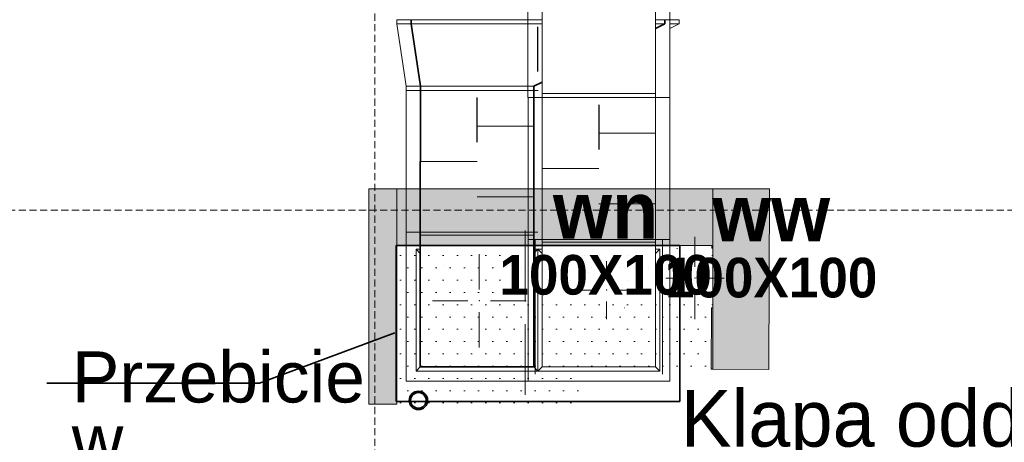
# Model space of a CAD drawing. Header units: millimetres. Extents: x -1465 to 393277, y -3788 to 454312.
# Tile 4 of 106: x 15164 to 22111, y 7360 to 10342. Entities that reach past the tile are written whole.
import ezdxf

# ---------------------------------------------------------------- set-up
doc = ezdxf.new("R2010")
doc.units = ezdxf.units.MM
doc.linetypes.add('DASHED', pattern=[0.75, 0.5, -0.25])
doc.linetypes.add('Wipeout_Contour', pattern=[1000, 0, -1000])
for name, color, linetype in [('#ks', 8, 'Continuous'), ('#Przebicia', 8, 'Continuous'), ('2D - Rysunki i Obrazki', 8, 'Continuous'), ('FLUID-N2', 8, 'Continuous'), ('FLUID-N2-150-ARRDU', 8, 'Continuous'), ('FLUID-N2-INS', 8, 'Continuous'), ('FLUID-W2', 8, 'Continuous'), ('FLUID-W2-150-ARRDU', 8, 'Continuous'), ('FLUID-W2-INS', 8, 'Continuous'), ('Instalacje - Went_Klim', 8, 'Continuous'), ('Konstrukcja - Siatka mod', 8, 'Continuous'), ('Opisy - Etykiety', 8, 'Continuous'), ('PIONY INST', 8, 'Continuous'), ('z JAN', 8, 'Continuous')]:
    doc.layers.add(name, color=color, linetype=linetype)
doc.styles.add('STYL_AUTOMATYCZNY_1', font='ARIALN.TTF')
doc.styles.add('STYL_AUTOMATYCZNY_11', font='ARIALN.TTF')
doc.styles.add('STYL_AUTOMATYCZNY_5', font='ARIALN.TTF')
pattern_1 = [(0, (-218848.59, 292906.62), (0, 173.20508), [0, -100]), (0, (-218798.59, 292993.22), (0, 173.20508), [0, -100])]

msp = doc.modelspace()

# ---------------------------------------------------------------- hatches: boundary and pattern name
at = {"layer": 'PIONY INST', "linetype": 'Continuous', "lineweight": 15}
h = msp.add_hatch(dxfattribs=at)
h.set_pattern_fill('Tynk_0007', color=8, style=0, pattern_type=2)
h.set_pattern_definition(pattern_1)
h.paths.add_polyline_path([(19803, 8728.9), (19803, 8308.9), (20053, 8308.9), (20053, 8728.9)])
h = msp.add_hatch(dxfattribs=at)
h.set_pattern_fill('Tynk_0007', color=8, style=0, pattern_type=2)
h.set_pattern_definition(pattern_1)
h.paths.add_polyline_path([(18156.1, 8608.8), (18156.1, 8108.8), (18656.1, 8108.8), (18656.1, 8608.8)])
h = msp.add_hatch(dxfattribs=at)
h.set_pattern_fill('Tynk_0007', color=8, style=0, pattern_type=2)
h.set_pattern_definition(pattern_1)
h.paths.add_polyline_path([(19179.8, 8558.9), (19179.8, 8308.9), (19429.8, 8308.9), (19429.8, 8558.9)])
at = {"layer": 'z JAN', "linetype": 'Continuous', "lineweight": 13}
for points in [[(17627.7, 7628.9), (17825.8, 7628.9), (17825.8, 7883.8), (17825.8, 8748.9), (17825.8, 9148.9), (17627.7, 9148.9)], [(20053, 9148.9), (17825.8, 9148.9), (17825.8, 8748.9), (20046.7, 8748.9), (20046.7, 8728.9), (20053, 8728.9)], [(20455.1, 9148.9), (20053, 9148.9), (20053, 8728.9), (20053, 8308.9), (20053, 7875.5), (20450.4, 7874.1)], [(20045.1, 8308.9), (20043.5, 7875.6), (20053, 7875.5), (20053, 8308.9)]]:
    msp.add_hatch(color=8, dxfattribs=at).paths.add_polyline_path(points)
at = {"layer": 'z JAN', "linetype": 'Continuous', "lineweight": 15}
h = msp.add_hatch(dxfattribs=at)
h.set_pattern_fill('Tynk_0007', color=8, style=0, pattern_type=2)
h.set_pattern_definition(pattern_1)
h.paths.add_polyline_path([(20046.7, 8748.9), (17825.8, 8748.9), (17825.8, 7628.9), (19149.1, 7628.9), (19150, 7878.9), (20043.5, 7875.6), (20045.1, 8308.9), (19803, 8308.9), (19803, 8728.9), (20046.7, 8728.9)])
h.paths.add_polyline_path([(18156.1, 8608.8), (18656.1, 8608.8), (18656.1, 8108.8), (18156.1, 8108.8)], flags=0)
h.paths.add_polyline_path([(19429.8, 8308.9), (19176.1, 8308.9), (19179.8, 8558.9), (19429.8, 8558.9)], flags=0)

# ---------------------------------------------------------------- linework, layer by layer
at = {"layer": '#ks', "color": 8, "linetype": 'Continuous', "lineweight": 35, "ltscale": 100}
for radius in [65, 65, 65, 65, 55, 55, 55, 55]:
    msp.add_circle((17977.1, 7656.3), radius, dxfattribs=at)
at = {"color": 8, "linetype": 'Continuous', "lineweight": 35, "ltscale": 100}
for p, q in [((16855.4, 7777.3), (17810.3, 8133.2)), ((15355.1, 7777.3), (16855.4, 7777.3))]:
    msp.add_line(p, q, dxfattribs=at)
at = {"color": 8, "linetype": 'Continuous', "lineweight": 35, "ltscale": 100, "flags": 128}
msp.add_lwpolyline([(17820.3, 7648.9), (19820.3, 7648.9), (19820.3, 8748.9), (17820.3, 8748.9)], close=True, dxfattribs=at)
at = {"layer": '2D - Rysunki i Obrazki', "color": 8, "linetype": 'Continuous', "lineweight": 13, "ltscale": 100}
for p, q in [((18885.9, 8748.9), (18061.9, 8748.9)), ((20053.3, 8088.9), (20053.3, 8728.9))]:
    msp.add_line(p, q, dxfattribs=at)
at = {"layer": 'FLUID-N2', "color": 8, "linetype": 'Continuous', "lineweight": 35, "ltscale": 100}
for p, q in [((17924.8, 10341.8), (17924.8, 10311.8)), ((17924.8, 10311.8), (17990.8, 9871.8)), ((19715.8, 10311.8), (19650, 10280.5)), ((19715.8, 10341.8), (19715.8, 10311.8)), ((17990.8, 9871.8), (17990.8, 9841.8)), ((18850, 9900), (18790.8, 9871.8)), ((18790.8, 9871.8), (18790.8, 9841.8)), ((17990.3, 8841.9), (17990.5, 9841.9)), ((18790.3, 8841.7), (18790.5, 9841.7)), ((17990.3, 8792), (17990.3, 8842)), ((18790.3, 8841.9), (18790.3, 8791.9)), ((17990.2, 7892), (17990.3, 8792)), ((18790.3, 8791.9), (18790.2, 7891.9)), ((17960.3, 8722), (17990.3, 8692)), ((18790.3, 8692), (18820.3, 8722)), ((17960.3, 7862), (17990.3, 7892)), ((18790.2, 7891.9), (17990.2, 7892)), ((18390.2, 7892), (17990.3, 7892)), ((18820.3, 7862), (18790.3, 7892))]:
    msp.add_line(p, q, dxfattribs=at)
at = {"layer": 'FLUID-N2', "color": 8, "linetype": 'Continuous', "lineweight": 18, "ltscale": 100}
for p, q in [((18850, 10341.8), (18750, 10341.8)), ((18750, 10311.8), (18850, 10311.8)), ((18850, 10311.8), (18750, 10311.8)), ((19745.8, 10341.8), (19650, 10341.8)), ((19650, 10311.8), (19715.8, 10311.8)), ((19715.8, 10311.8), (19650, 10311.8)), ((18750, 9871.8), (18790.8, 9871.8)), ((18790.8, 9871.8), (18750, 9871.8)), ((18820.8, 9841.8), (17960.8, 9841.8)), ((18790.5, 9841.7), (18750, 9841.7)), ((18820.5, 9841.7), (18790.5, 9841.7)), ((18390.5, 9591.8), (18790.5, 9591.7)), ((18390.4, 9341.8), (17990.4, 9341.9)), ((18390.4, 9091.8), (18790.4, 9091.7)), ((17960.3, 8842), (18820.3, 8841.9)), ((18790.3, 8841.7), (18750.3, 8841.7)), ((18820.3, 8841.7), (18790.3, 8841.7)), ((17990.3, 8822), (18790.3, 8821.9)), ((17990.3, 8722), (17960.3, 8722)), ((17960.3, 8722), (17960.3, 7862)), ((17960.3, 8722), (17990.3, 8722)), ((18820.3, 8722), (18790.3, 8722)), ((17960.3, 7862), (18820.3, 7862))]:
    msp.add_line(p, q, dxfattribs=at)
at = {"layer": 'FLUID-N2-150-ARRDU', "color": 8, "linetype": 'Continuous', "lineweight": 25, "ltscale": 100, "flags": 128}
for points in [[(18820.3, 9976.8), (18820.3, 10291.8)], [(18390.4, 9476.8), (18390.5, 9791.8)]]:
    msp.add_lwpolyline(points, dxfattribs=at)
at = {"layer": 'FLUID-N2-INS', "color": 8, "linetype": 'Continuous', "lineweight": 13, "ltscale": 100}
for p, q in [((17824.8, 10311.8), (17824.8, 10341.8)), ((18750, 10341.8), (17824.8, 10341.8)), ((17824.8, 10311.8), (18750, 10311.8)), ((17824.8, 10311.8), (17890.8, 9871.8)), ((19815.8, 10341.8), (19750, 10341.8)), ((19815.8, 10311.8), (19750, 10280.5)), ((19750, 10311.8), (19815.8, 10311.8)), ((19815.8, 10341.8), (19815.8, 10311.8)), ((18750, 9871.8), (17890.8, 9871.8)), ((17890.8, 9841.8), (17890.8, 9871.8)), ((17890.5, 9841.9), (17890.3, 8841.9)), ((18750, 9841.7), (17890.5, 9841.9)), ((17890.3, 8841.9), (18750.3, 8841.7)), ((17890.4, 8792.1), (17890.4, 8842.1)), ((17890.3, 7792.2), (17890.4, 8792.1)), ((17890.3, 7960.7), (17890.3, 8792)), ((17890.3, 7792), (18750.3, 7792))]:
    msp.add_line(p, q, dxfattribs=at)
at = {"layer": 'FLUID-W2', "color": 8, "linetype": 'Continuous', "lineweight": 0, "ltscale": 100}
for p, q in [((18850, 10729.9), (18850, 9791.9)), ((19650, 10729.9), (19650, 9791.9)), ((18850.3, 9792), (18850.3, 8792)), ((19650.3, 8792), (19650.3, 9792)), ((18850.3, 8742), (18850.3, 8792)), ((19650.3, 8792), (19650.3, 8742)), ((18820.3, 8722), (18850.3, 8692)), ((18850.3, 7892), (18850.3, 8742)), ((19650.3, 8742), (19650.3, 7892)), ((19650.3, 8692), (19680.3, 8722)), ((18820.3, 7862), (18850.3, 7892)), ((19650.3, 7892), (18850.3, 7892)), ((19680.3, 7862), (19650.3, 7892))]:
    msp.add_line(p, q, dxfattribs=at)
at = {"layer": 'FLUID-W2', "color": 8, "linetype": 'Continuous', "lineweight": 18, "ltscale": 100}
for p, q in [((19650, 9821.9), (18850, 9821.9)), ((19250.3, 9542), (19650.3, 9542)), ((19250.3, 9292), (18850.3, 9292)), ((19250.3, 9042), (19650.3, 9042)), ((18850.3, 8772), (19650.3, 8772)), ((18820.3, 8722), (18850.3, 8722)), ((18820.3, 7862), (18820.3, 8722)), ((19650.3, 8722), (19680.3, 8722)), ((19680.3, 8722), (19680.3, 7862)), ((19680.3, 7862), (18820.3, 7862))]:
    msp.add_line(p, q, dxfattribs=at)
at = {"layer": 'FLUID-W2', "color": 8, "linetype": 'Continuous', "lineweight": 0, "ltscale": 100}
msp.add_circle((19250.3, 8292), 4.747053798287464e-17, dxfattribs=at)
at = {"layer": 'FLUID-W2-150-ARRDU', "color": 8, "linetype": 'Continuous', "lineweight": 25, "ltscale": 100, "flags": 128}
msp.add_lwpolyline([(19250.3, 9742), (19250.3, 9427)], dxfattribs=at)
at = {"layer": 'FLUID-W2-INS', "color": 8, "linetype": 'Continuous', "lineweight": 13, "ltscale": 100}
for p, q in [((18750, 10729.9), (18750, 9791.9)), ((19750, 9791.9), (19750, 10729.9)), ((18750, 9791.9), (19750, 9791.9)), ((19750.3, 9792), (18750.3, 9792)), ((18750.3, 8792), (18750.3, 9792)), ((19750.3, 9792), (19750.3, 8792)), ((18750.3, 7792), (18750.3, 8792)), ((19750.3, 8792), (18750.3, 8792)), ((18800.4, 8742), (18800.4, 8792)), ((19700.2, 8792), (19700.2, 8742)), ((19750.3, 7792), (19750.3, 8792)), ((18800.4, 7842.1), (18800.4, 8742)), ((19700.2, 8742), (19700.2, 7842.1)), ((19750.3, 7792), (18750.3, 7792))]:
    msp.add_line(p, q, dxfattribs=at)
at = {"layer": 'Instalacje - Went_Klim', "color": 8, "linetype": 'Continuous', "lineweight": 13, "ltscale": 100}
for p, q in [((18730.6, 8354.4), (18730.6, 8854.4)), ((18730.6, 8194.4), (18730.6, 7694.4))]:
    msp.add_line(p, q, dxfattribs=at)
at = {"layer": 'Konstrukcja - Siatka mod', "color": 8, "linetype": 'DASHED', "lineweight": 13, "ltscale": 100}
for p, q in [((17670, 19684.8), (17670, 2720)), ((9382.5, 8998.9), (38827, 8998.9))]:
    msp.add_line(p, q, dxfattribs=at)
at = {"layer": 'PIONY INST', "color": 8, "linetype": 'Continuous', "lineweight": 0, "ltscale": 100}
for p, q in [((19928, 8598.9), (19928, 8808.9)), ((18406.1, 8438.8), (18406.1, 8688.8)), ((19304.8, 8513.9), (19304.8, 8638.9)), ((19848, 8518.9), (19723, 8518.9)), ((20008, 8518.9), (20133, 8518.9)), ((19224.8, 8433.9), (19099.8, 8433.9)), ((19384.8, 8433.9), (19509.8, 8433.9)), ((19928, 8438.9), (19928, 8228.9)), ((18326.1, 8358.8), (18076.1, 8358.8)), ((18486.1, 8358.8), (18736.1, 8358.8)), ((19304.8, 8353.9), (19304.8, 8228.9)), ((18406.1, 8278.8), (18406.1, 8028.8))]:
    msp.add_line(p, q, dxfattribs=at)
at = {"layer": 'PIONY INST', "color": 8, "linetype": 'Wipeout_Contour', "lineweight": 35, "ltscale": 100, "flags": 128}
for points in [[(19803, 8728.9), (19803, 8308.9), (20053, 8308.9), (20053, 8728.9)], [(18156.1, 8608.8), (18156.1, 8108.8), (18656.1, 8108.8), (18656.1, 8608.8)], [(19179.8, 8558.9), (19179.8, 8308.9), (19429.8, 8308.9), (19429.8, 8558.9)]]:
    msp.add_lwpolyline(points, close=True, dxfattribs=at)
at = {"layer": 'PIONY INST', "color": 8, "linetype": 'Continuous', "lineweight": 0, "ltscale": 100}
for p in [(19928, 8518.9), (19304.8, 8433.9), (18406.1, 8358.8)]:
    msp.add_point(p, dxfattribs=at)
at = {"layer": 'z JAN', "color": 8, "linetype": 'Continuous', "lineweight": 13, "ltscale": 100, "flags": 128}
for points in [[(17627.7, 7628.9), (17627.7, 9148.9), (17825.8, 9148.9), (17825.8, 8748.9), (17825.8, 7883.8), (17825.8, 7628.9)], [(20053, 9148.9), (20053, 8728.9), (20046.7, 8728.9), (20046.7, 8748.9), (17825.8, 8748.9), (17825.8, 9148.9)], [(20455.1, 9148.9), (20450.4, 7874.1), (20053, 7875.5), (20053, 8308.9), (20053, 8728.9), (20053, 9148.9)], [(20045.1, 8308.9), (20053, 8308.9), (20053, 7875.5), (20043.5, 7875.6)]]:
    msp.add_lwpolyline(points, close=True, dxfattribs=at)
at = {"layer": 'z JAN', "color": 8, "linetype": 'Wipeout_Contour', "lineweight": 13, "ltscale": 100, "flags": 128}
for points in [[(20046.7, 8748.9), (20046.7, 8728.9), (19803, 8728.9), (19803, 8308.9), (20045.1, 8308.9), (20043.5, 7875.6), (19150, 7878.9), (19149.1, 7628.9), (17825.8, 7628.9), (17825.8, 8748.9)], [(18156.1, 8608.8), (18656.1, 8608.8), (18656.1, 8108.8), (18156.1, 8108.8)], [(19429.8, 8308.9), (19176.1, 8308.9), (19179.8, 8558.9), (19429.8, 8558.9)]]:
    msp.add_lwpolyline(points, close=True, dxfattribs=at)

# ---------------------------------------------------------------- texts
at = {"layer": '#Przebicia', "color": 8, "linetype": 'Continuous', "lineweight": 35, "insert": (15531.4, 8001.3), "char_height": 360, "width": 1699.909, "attachment_point": 1, "line_spacing_factor": 0.742899, "style": 'STYL_AUTOMATYCZNY_1'}
msp.add_mtext('\\A1;{\\pql;\\fArial|b0|i0|c238|p0;\\W1.000000;Przebicie \\P\\pql;\\fArial|b0|i0|c238|p0;\\W1.000000;w dachu \\fArial|b0|i0|c238|p0;\\W1.000000;2000x1100mm\\P\\pql;\\fArial|b0|i0|c238|p0;\\W1.000000; }', dxfattribs=at)
at = {"layer": '2D - Rysunki i Obrazki', "color": 8, "linetype": 'Continuous', "lineweight": 13, "char_height": 400, "attachment_point": 8, "line_spacing_factor": 0.772379, "style": 'STYL_AUTOMATYCZNY_11'}
for s, insert in [('\\A1;{\\pqc;\\fF1|b1|i0|c0|p0;\\W1.000000;wn\\P\\pqc;\\fF1|b1|i0|c0|p0;\\H0.700000x;\\W1.000000;100X100}', (19297.9, 8398.1)), ('\\A1;{\\pqc;\\fF1|b1|i0|c0|p0;\\W1.000000;ww\\P\\pqc;\\fF1|b1|i0|c0|p0;\\H0.700000x;\\W1.000000;100X100}', (20465.3, 8378.1))]:
    msp.add_mtext(s, dxfattribs=dict(at, insert=insert))
at = {"layer": 'Opisy - Etykiety', "color": 8, "linetype": 'Continuous', "lineweight": 13, "insert": (24348.5, 7253.8), "char_height": 400.013, "attachment_point": 6, "line_spacing_factor": 0.81961, "style": 'STYL_AUTOMATYCZNY_5'}
msp.add_mtext('\\A1;{\\pqr;\\fGeneva|b0|i0|c0|p0;\\W1.000000;Klapa oddymiająca\\P\\pqr;\\fGeneva|b0|i0|c0|p0;\\W1.000000;100x110}', dxfattribs=at)

doc.saveas('drawing.dxf')
